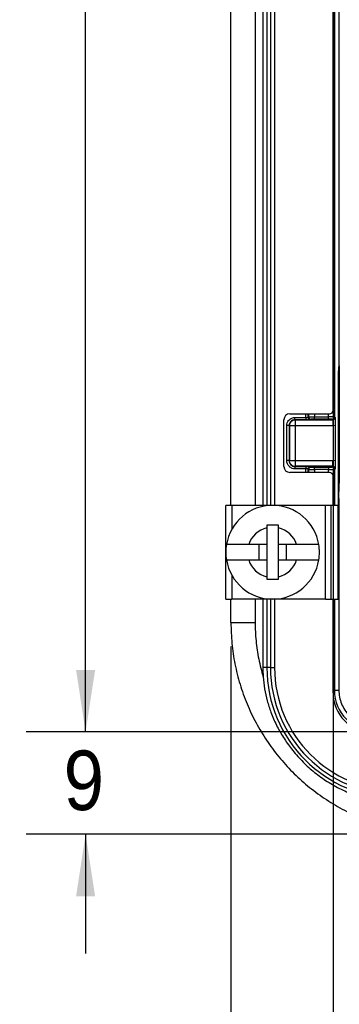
# Model space of a CAD drawing. Extents: x 3 to 428, y 3 to 275.
# Tile 28 of 41: x 273 to 290, y 99 to 152. Entities that reach past the tile are written whole.
import ezdxf

# ---------------------------------------------------------------- set-up
doc = ezdxf.new("R2010")
doc.units = 0
doc.linetypes.add('SLD-SOLID', pattern=[0])
doc.layers.get('0').update_dxf_attribs({"linetype": 'CONTINUOUS'})
doc.layers.add('DIMENSION', color=7, linetype='SLD-SOLID')
doc.styles.add('SLDTEXTSTYLE1', font='Gothic.ttf', dxfattribs={"width": 0.913})
doc.dimstyles.new('SLDDIMSTYLE0', dxfattribs={"dimtxt": 3.175, "dimasz": 3.302, "dimexe": 0, "dimexo": 0.0625, "dimgap": 0.79375, "dimtad": 0, "dimtih": 1, "dimtoh": 1, "dimdec": 0, "dimlfac": 1.6, "dimrnd": 1e-09, "dimzin": 12, "dimdsep": 46, "dimtxsty": 'SLDTEXTSTYLE1', "dimsah": 1, "dimcen": 0.09, "dimadec": 0, "dimazin": 0, "dimtfac": 1, "dimtdec": 0, "dimtofl": 0, "dimtmove": 0, "dimatfit": 3, "dimfxl": 1, "dimtolj": 1, "dimtzin": 12, "dimarcsym": 0})
doc.dimstyles.new('SLDDIMSTYLE1', dxfattribs={"dimtxt": 3.175, "dimasz": 3.302, "dimexe": 0, "dimexo": 0.0625, "dimgap": 0.79375, "dimtad": 0, "dimtih": 1, "dimtoh": 1, "dimdec": 0, "dimlfac": 1.6, "dimrnd": 1e-09, "dimzin": 12, "dimdsep": 46, "dimtxsty": 'SLDTEXTSTYLE1', "dimsah": 1, "dimcen": 0.09, "dimadec": 0, "dimazin": 0, "dimtfac": 1, "dimtdec": 0, "dimtmove": 0, "dimatfit": 3, "dimfxl": 1, "dimtolj": 1, "dimtzin": 12, "dimarcsym": 0})
doc.dimstyles.new('SLDDIMSTYLE3', dxfattribs={"dimtxt": 3.175, "dimasz": 3.302, "dimexe": 0, "dimexo": 0.0625, "dimgap": 0.79375, "dimtad": 0, "dimtih": 1, "dimtoh": 1, "dimdec": 0, "dimlfac": 1.6, "dimrnd": 1e-09, "dimzin": 12, "dimdsep": 46, "dimtxsty": 'SLDTEXTSTYLE1', "dimsah": 1, "dimcen": 0.09, "dimadec": 0, "dimazin": 0, "dimtfac": 1, "dimtdec": 3, "dimtmove": 0, "dimatfit": 3, "dimfxl": 1, "dimtolj": 1, "dimtzin": 12, "dimarcsym": 0})
doc.dimstyles.new('SLDDIMSTYLE4', dxfattribs={"dimtxt": 3.175, "dimasz": 3.302, "dimexe": 0, "dimexo": 0.0625, "dimgap": 0.79375, "dimtad": 0, "dimtih": 1, "dimtoh": 1, "dimdec": 0, "dimlfac": 1.6, "dimrnd": 1e-09, "dimzin": 12, "dimdsep": 46, "dimtxsty": 'SLDTEXTSTYLE1', "dimsah": 1, "dimcen": 0.09, "dimadec": 0, "dimazin": 0, "dimtfac": 1, "dimtdec": 3, "dimtofl": 0, "dimtmove": 0, "dimatfit": 3, "dimfxl": 1, "dimtolj": 1, "dimtzin": 12, "dimarcsym": 0})

# ---------------------------------------------------------------- blocks, each defined once
blk = doc.blocks.new('_D_5')
at = {"layer": 'DIMENSION'}
for p, q in [((289.474, 177.382), (289.474, 92.267)), ((406.275, 177.382), (406.275, 92.267)), ((289.474, 95.442), (341.524, 95.442)), ((406.275, 95.442), (348.562, 95.442))]:
    blk.add_line(p, q, dxfattribs=at)
for points in [[(289.474, 95.442), (292.776, 94.934), (292.776, 95.95)], [(406.275, 95.442), (402.973, 95.95), (402.973, 94.934)]]:
    blk.add_solid(points, dxfattribs=at)
at = {"layer": 'DIMENSION', "insert": (341.524, 96.977), "char_height": 3.175, "attachment_point": 1, "style": 'SLDTEXTSTYLE1'}
blk.add_mtext('187', dxfattribs=at)
blk = doc.blocks.new('_D_6')
at = {"layer": 'DIMENSION'}
for p, q in [((289.474, 177.382), (289.474, 92.267)), ((284.018, 118.175), (284.018, 92.267)), ((284.018, 95.442), (277.437, 95.442)), ((289.474, 95.442), (295.824, 95.442))]:
    blk.add_line(p, q, dxfattribs=at)
for points in [[(284.018, 95.442), (280.716, 95.95), (280.716, 94.934)], [(289.474, 95.442), (292.776, 94.934), (292.776, 95.95)]]:
    blk.add_solid(points, dxfattribs=at)
at = {"layer": 'DIMENSION', "insert": (275.091, 96.977), "char_height": 3.175, "attachment_point": 1, "style": 'SLDTEXTSTYLE1'}
blk.add_mtext('9', dxfattribs=at)
blk = doc.blocks.new('_D_8')
at = {"layer": 'DIMENSION'}
for p, q in [((290.292, 192.308), (273.089, 192.308)), ((276.264, 192.308), (276.264, 157.857)), ((276.264, 113.608), (276.264, 152.817)), ((290.292, 113.608), (273.089, 113.608))]:
    blk.add_line(p, q, dxfattribs=at)
for points in [[(276.264, 192.308), (275.756, 189.006), (276.772, 189.006)], [(276.264, 113.608), (276.772, 116.91), (275.756, 116.91)]]:
    blk.add_solid(points, dxfattribs=at)
at = {"layer": 'DIMENSION', "insert": (272.745, 156.872), "char_height": 3.175, "attachment_point": 1, "style": 'SLDTEXTSTYLE1'}
blk.add_mtext('126', dxfattribs=at)
blk = doc.blocks.new('_D_9')
at = {"layer": 'DIMENSION'}
for p, q in [((276.264, 113.608), (276.264, 119.958)), ((290.292, 113.608), (273.089, 113.608)), ((294.042, 108.152), (273.089, 108.152)), ((276.264, 108.152), (276.264, 101.802))]:
    blk.add_line(p, q, dxfattribs=at)
for points in [[(276.264, 113.608), (276.772, 116.91), (275.756, 116.91)], [(276.264, 108.152), (275.756, 104.85), (276.772, 104.85)]]:
    blk.add_solid(points, dxfattribs=at)
at = {"layer": 'DIMENSION', "insert": (275.091, 112.617), "char_height": 3.175, "attachment_point": 1, "style": 'SLDTEXTSTYLE1'}
blk.add_mtext('9', dxfattribs=at)

msp = doc.modelspace()

# ---------------------------------------------------------------- linework, layer by layer
at = {"color": 7, "linetype": 'SLD-SOLID'}
for p, q in [((289.782, 190.064), (289.782, 133.167)), ((285.724, 188.871), (285.724, 125.695)), ((286.349, 188.871), (286.349, 125.695)), ((284.018, 125.695), (284.018, 186.47)), ((289.548, 175.502), (289.548, 130.413)), ((289.474, 130.764), (289.474, 175.152)), ((289.782, 133.167), (289.789, 133.158)), ((289.769, 125.695), (289.769, 132.485)), ((289.805, 132.533), (289.805, 127.663)), ((286.849, 127.764), (286.849, 130.264)), ((287.162, 130.577), (289.287, 130.577)), ((287.441, 130.385), (288.02, 130.385)), ((287.441, 130.26), (287.452, 130.248)), ((288.02, 130.26), (287.441, 130.26)), ((289.453, 130.248), (287.452, 130.248)), ((288.02, 130.385), (288.02, 130.26)), ((288.145, 130.393), (288.176, 130.414)), ((288.301, 130.289), (288.27, 130.268)), ((288.488, 130.295), (288.488, 130.42)), ((288.488, 130.42), (289.236, 130.42)), ((289.236, 130.295), (288.488, 130.295)), ((289.453, 130.248), (289.423, 130.288)), ((289.548, 130.413), (289.578, 130.374)), ((287.004, 128.081), (287.004, 129.948)), ((287.14, 129.936), (287.129, 129.948)), ((287.129, 129.948), (287.129, 128.081)), ((287.14, 129.936), (287.14, 128.092)), ((287.452, 129.936), (287.452, 128.092)), ((289.453, 129.936), (287.452, 129.936)), ((289.586, 129.957), (289.453, 129.936)), ((289.586, 129.957), (289.586, 128.071)), ((287.14, 128.092), (287.129, 128.081)), ((287.452, 127.78), (287.441, 127.768)), ((287.441, 127.768), (288.02, 127.768)), ((288.02, 127.643), (287.441, 127.643)), ((287.452, 128.092), (289.453, 128.092)), ((289.453, 127.78), (287.452, 127.78)), ((288.02, 127.768), (288.02, 127.643)), ((288.145, 127.635), (288.176, 127.615)), ((288.27, 127.76), (288.301, 127.74)), ((288.488, 127.733), (289.236, 127.733)), ((288.488, 127.608), (288.488, 127.733)), ((289.236, 127.733), (289.236, 127.608)), ((289.423, 127.74), (289.453, 127.78)), ((289.586, 128.071), (289.453, 128.092)), ((289.453, 127.78), (289.453, 128.092)), ((289.578, 127.655), (289.548, 127.615)), ((289.287, 127.452), (287.162, 127.452)), ((289.236, 127.608), (288.488, 127.608)), ((289.474, 125.695), (289.474, 127.264)), ((289.801, 127.293), (289.785, 126.436)), ((289.782, 126.065), (289.782, 115.848)), ((283.749, 120.695), (283.749, 125.695)), ((284.062, 125.695), (283.749, 125.695)), ((289.062, 125.695), (284.062, 125.695)), ((289.062, 120.695), (289.062, 125.695)), ((289.374, 125.695), (289.062, 125.695)), ((289.374, 120.695), (289.374, 125.695)), ((289.749, 125.695), (289.374, 125.695)), ((289.749, 120.695), (289.749, 125.695)), ((289.782, 125.695), (289.749, 125.695)), ((285.937, 124.633), (285.937, 124.502)), ((285.937, 124.502), (285.937, 123.608)), ((286.562, 124.502), (286.562, 124.633)), ((286.562, 123.608), (286.562, 124.502)), ((285.937, 123.608), (284.971, 123.608)), ((285.537, 122.783), (285.537, 123.608)), ((285.937, 123.608), (285.937, 122.783)), ((287.528, 123.608), (286.562, 123.608)), ((286.562, 122.783), (286.562, 123.608)), ((286.962, 123.608), (286.962, 122.783)), ((284.971, 122.783), (285.937, 122.783)), ((285.937, 122.783), (285.937, 121.888)), ((286.562, 121.888), (286.562, 122.783)), ((286.562, 122.783), (287.528, 122.783)), ((285.937, 121.888), (285.937, 121.758)), ((286.562, 121.758), (286.562, 121.888)), ((283.749, 120.695), (284.062, 120.695)), ((284.018, 119.445), (284.018, 120.695)), ((289.062, 120.695), (284.062, 120.695)), ((285.724, 120.695), (285.724, 117.045)), ((286.349, 120.695), (286.349, 117.045)), ((289.062, 120.695), (289.374, 120.695)), ((289.374, 120.695), (289.749, 120.695)), ((289.474, 115.695), (289.474, 120.695)), ((289.782, 120.695), (289.749, 120.695)), ((284.018, 119.445), (285.312, 119.445)), ((285.941, 117.045), (285.724, 117.045)), ((286.132, 117.045), (285.941, 117.045)), ((286.132, 117.045), (286.349, 117.045)), ((289.782, 115.848), (289.821, 115.848))]:
    msp.add_line(p, q, dxfattribs=at)
at = {"color": 8, "linetype": 'SLD-SOLID'}
for p, q in [((285.941, 188.871), (285.941, 125.695)), ((286.132, 188.871), (286.132, 125.695)), ((285.312, 186.47), (285.312, 125.695)), ((289.805, 132.485), (289.769, 132.485)), ((288.02, 130.385), (288.02, 130.577)), ((288.145, 130.393), (288.145, 130.577)), ((288.176, 130.414), (288.176, 130.577)), ((288.488, 130.577), (288.488, 130.42)), ((289.236, 130.42), (289.236, 130.577)), ((288.02, 127.452), (288.02, 127.643)), ((288.145, 127.452), (288.145, 127.635)), ((288.176, 127.452), (288.176, 127.615)), ((289.548, 127.615), (289.548, 125.695)), ((288.488, 127.608), (288.488, 127.452)), ((289.236, 127.452), (289.236, 127.608)), ((284.062, 125.695), (284.062, 124.406)), ((284.062, 121.985), (284.062, 120.695)), ((285.312, 120.695), (285.312, 119.445)), ((285.941, 120.695), (285.941, 117.045)), ((286.132, 120.695), (286.132, 117.045)), ((289.548, 120.695), (289.548, 115.82)), ((289.474, 115.82), (289.548, 115.82)), ((289.784, 115.82), (289.548, 115.82))]:
    msp.add_line(p, q, dxfattribs=at)
at = {"color": 7, "linetype": 'SLD-SOLID'}
for centre, radius, start, end in [((287.162, 130.264), 0.313, 90, 180), ((288.301, 130.414), 0.125, 180.0987, 269.8585), ((289.423, 130.414), 0.125, 270.0522, 359.9307), ((287.453, 129.936), 0.313, 134.9935, 179.9236), ((287.162, 127.764), 0.312, 180, 270), ((287.453, 128.092), 0.313, 224.9946, 269.9211), ((288.27, 127.635), 0.125, 90.1445, 179.9014), ((286.249, 123.195), 2.5, 9.4972, 170.5028), ((286.249, 123.195), 1.344, 103.4477, 162.1229), ((286.249, 123.195), 1.344, 17.8771, 76.5523), ((286.249, 123.195), 2.5, 170.5028, 189.4972), ((286.249, 123.195), 2.5, 350.5028, 9.4972), ((286.249, 123.195), 2.5, 189.4972, 350.5028), ((286.249, 123.195), 1.344, 197.8771, 256.5523), ((286.249, 123.195), 1.344, 283.4477, 342.1229), ((292.912, 117.045), 7.187, 180, 183.9659), ((292.912, 117.045), 6.971, 180, 270), ((292.912, 117.045), 6.779, 180, 270), ((292.912, 117.045), 6.563, 180, 270), ((291.562, 115.695), 2.088, 180, 270), ((291.687, 115.82), 2.139, 180, 270)]:
    msp.add_arc(centre, radius, start, end, dxfattribs=at)
for centre, major_axis, start_param, end_param in [((289.287, 130.764), (-0.188, 0), 1.570796, 3.141593), ((289.287, 127.264), (0.188, 0), 0, 1.570796)]:
    msp.add_ellipse(centre, major_axis=major_axis, ratio=0.999657, start_param=start_param, end_param=end_param, dxfattribs=at)
for points, knots in [([(289.769, 132.485), (289.769, 132.53), (289.77, 132.617), (289.771, 132.771), (289.774, 132.926), (289.778, 133.045), (289.782, 133.099), (289.784, 133.106), (289.785, 133.11)], [0, 0, 0, 0, 0.140173, 0.270762, 0.499975, 0.729205, 0.85962, 1, 1, 1, 1]), ([(289.789, 133.158), (289.79, 133.154), (289.792, 133.147), (289.796, 133.093), (289.8, 132.975), (289.803, 132.819), (289.804, 132.665), (289.804, 132.578), (289.805, 132.533)], [0, 0, 0, 0, 0.140185, 0.270786, 0.500015, 0.729228, 0.859629, 1, 1, 1, 1]), ([(287.004, 129.948), (287.009, 129.999), (287.017, 130.079), (287.066, 130.179), (287.121, 130.251), (287.192, 130.311), (287.297, 130.369), (287.385, 130.379), (287.441, 130.385)], [0, 0, 0, 0, 0.222655, 0.351097, 0.480906, 0.617489, 0.756213, 1, 1, 1, 1]), ([(287.441, 130.26), (287.419, 130.259), (287.375, 130.256), (287.294, 130.229), (287.211, 130.169), (287.142, 130.067), (287.133, 129.988), (287.129, 129.948)], [0, 0, 0, 0, 0.135517, 0.267443, 0.519385, 0.753435, 1, 1, 1, 1]), ([(287.452, 130.248), (287.432, 130.247), (287.391, 130.245), (287.332, 130.226), (287.278, 130.198), (287.247, 130.17), (287.232, 130.157)], [0, 0, 0, 0, 0.249996, 0.499986, 0.749993, 1, 1, 1, 1]), ([(287.441, 130.26), (287.441, 130.262), (287.441, 130.267), (287.441, 130.296), (287.441, 130.337), (287.441, 130.369), (287.441, 130.385)], [0, 0, 0, 0, 0.249999, 0.499994, 0.749996, 1, 1, 1, 1]), ([(287.452, 130.248), (287.452, 130.243), (287.452, 130.231), (287.452, 130.158), (287.452, 130.056), (287.452, 129.976), (287.452, 129.936)], [0, 0, 0, 0, 0.25, 0.499998, 0.749999, 1, 1, 1, 1]), ([(288.02, 130.385), (288.033, 130.385), (288.061, 130.385), (288.093, 130.387), (288.116, 130.388), (288.131, 130.389), (288.142, 130.391), (288.144, 130.392), (288.145, 130.393)], [0, 0, 0, 0, 0.202546, 0.43623, 0.565343, 0.702353, 0.847233, 1, 1, 1, 1]), ([(288.135, 130.261), (288.117, 130.261), (288.081, 130.26), (288.041, 130.26), (288.02, 130.26)], [0, 0, 0, 0, 0.491815, 1, 1, 1, 1]), ([(288.145, 130.393), (288.147, 130.377), (288.151, 130.344), (288.18, 130.303), (288.221, 130.274), (288.254, 130.27), (288.27, 130.268)], [0, 0, 0, 0, 0.249998, 0.499999, 0.750004, 1, 1, 1, 1]), ([(288.176, 130.414), (288.179, 130.414), (288.184, 130.415), (288.212, 130.416), (288.249, 130.417), (288.306, 130.418), (288.387, 130.419), (288.456, 130.42), (288.488, 130.42)], [0, 0, 0, 0, 0.152464, 0.297146, 0.434037, 0.563135, 0.797014, 1, 1, 1, 1]), ([(288.488, 130.295), (288.468, 130.295), (288.429, 130.295), (288.382, 130.294), (288.348, 130.293), (288.324, 130.292), (288.306, 130.29), (288.303, 130.289), (288.301, 130.289)], [0, 0, 0, 0, 0.207754, 0.41493, 0.548529, 0.68497, 0.839926, 1, 1, 1, 1]), ([(289.548, 130.413), (289.546, 130.414), (289.541, 130.415), (289.515, 130.416), (289.477, 130.417), (289.42, 130.418), (289.338, 130.419), (289.268, 130.42), (289.236, 130.42)], [0, 0, 0, 0, 0.153701, 0.299268, 0.436689, 0.565973, 0.799128, 1, 1, 1, 1]), ([(289.236, 130.295), (289.236, 130.297), (289.236, 130.302), (289.236, 130.331), (289.236, 130.372), (289.236, 130.404), (289.236, 130.42)], [0, 0, 0, 0, 0.249998, 0.500002, 0.749995, 1, 1, 1, 1]), ([(289.423, 130.288), (289.421, 130.289), (289.416, 130.291), (289.39, 130.292), (289.359, 130.293), (289.324, 130.294), (289.283, 130.295), (289.252, 130.295), (289.236, 130.295)], [0, 0, 0, 0, 0.204402, 0.408229, 0.541573, 0.677743, 0.836212, 1, 1, 1, 1]), ([(289.578, 130.374), (289.578, 130.365), (289.577, 130.348), (289.566, 130.316), (289.543, 130.282), (289.501, 130.254), (289.469, 130.25), (289.453, 130.248)], [0, 0, 0, 0, 0.130627, 0.259595, 0.511669, 0.75822, 1, 1, 1, 1]), ([(289.453, 130.248), (289.453, 130.243), (289.453, 130.231), (289.453, 130.158), (289.453, 130.056), (289.453, 129.976), (289.453, 129.936)], [0, 0, 0, 0, 0.25, 0.499998, 0.749999, 1, 1, 1, 1]), ([(289.578, 130.374), (289.579, 130.353), (289.58, 130.317), (289.582, 130.256), (289.584, 130.179), (289.586, 130.08), (289.586, 129.997), (289.586, 129.957)], [0, 0, 0, 0, 0.205827, 0.37296, 0.543446, 0.777798, 1, 1, 1, 1]), ([(287.129, 129.948), (287.126, 129.948), (287.122, 129.948), (287.093, 129.948), (287.052, 129.948), (287.02, 129.948), (287.004, 129.948)], [0, 0, 0, 0, 0.250002, 0.500004, 0.749996, 1, 1, 1, 1]), ([(287.452, 129.936), (287.412, 129.936), (287.332, 129.936), (287.231, 129.936), (287.158, 129.936), (287.146, 129.936), (287.14, 129.936)], [0, 0, 0, 0, 0.249998, 0.499998, 0.749998, 1, 1, 1, 1]), ([(287.129, 128.081), (287.126, 128.081), (287.122, 128.081), (287.093, 128.081), (287.052, 128.081), (287.02, 128.081), (287.004, 128.081)], [0, 0, 0, 0, 0.250002, 0.500004, 0.749996, 1, 1, 1, 1]), ([(287.441, 127.643), (287.39, 127.648), (287.309, 127.656), (287.21, 127.706), (287.138, 127.761), (287.078, 127.832), (287.02, 127.937), (287.01, 128.025), (287.004, 128.081)], [0, 0, 0, 0, 0.222658, 0.351099, 0.480906, 0.61749, 0.756213, 1, 1, 1, 1]), ([(287.129, 128.081), (287.129, 128.081), (287.129, 128.04), (287.145, 127.958), (287.214, 127.855), (287.318, 127.782), (287.4, 127.773), (287.441, 127.768)], [0, 0, 0, 0, 0.000043, 0.250055, 0.500009, 0.749948, 1, 1, 1, 1]), ([(287.14, 128.092), (287.146, 128.092), (287.158, 128.092), (287.231, 128.092), (287.332, 128.092), (287.412, 128.092), (287.452, 128.092)], [0, 0, 0, 0, 0.250002, 0.500002, 0.750002, 1, 1, 1, 1]), ([(287.232, 127.871), (287.218, 127.887), (287.191, 127.917), (287.162, 127.972), (287.144, 128.031), (287.141, 128.072), (287.14, 128.092)], [0, 0, 0, 0, 0.249999, 0.500001, 0.749998, 1, 1, 1, 1]), ([(287.441, 127.768), (287.441, 127.766), (287.441, 127.761), (287.441, 127.732), (287.441, 127.691), (287.441, 127.659), (287.441, 127.643)], [0, 0, 0, 0, 0.250002, 0.5, 0.750005, 1, 1, 1, 1]), ([(287.452, 128.092), (287.452, 128.052), (287.452, 127.972), (287.452, 127.87), (287.452, 127.797), (287.452, 127.786), (287.452, 127.78)], [0, 0, 0, 0, 0.250001, 0.499999, 0.75, 1, 1, 1, 1]), ([(288.02, 127.768), (288.048, 127.768), (288.084, 127.768), (288.115, 127.768), (288.123, 127.767)], [0, 0, 0, 0, 0.746299, 1, 1, 1, 1]), ([(288.145, 127.635), (288.144, 127.636), (288.142, 127.637), (288.131, 127.639), (288.116, 127.64), (288.093, 127.642), (288.061, 127.643), (288.033, 127.643), (288.02, 127.643)], [0, 0, 0, 0, 0.152526, 0.297238, 0.434139, 0.563218, 0.797046, 1, 1, 1, 1]), ([(288.176, 127.615), (288.178, 127.631), (288.182, 127.664), (288.211, 127.705), (288.252, 127.734), (288.284, 127.738), (288.301, 127.74)], [0, 0, 0, 0, 0.249992, 0.500001, 0.749986, 1, 1, 1, 1]), ([(288.176, 127.615), (288.179, 127.614), (288.184, 127.613), (288.212, 127.612), (288.249, 127.611), (288.306, 127.61), (288.387, 127.609), (288.456, 127.609), (288.488, 127.608)], [0, 0, 0, 0, 0.152451, 0.297122, 0.434006, 0.563107, 0.796983, 1, 1, 1, 1]), ([(288.301, 127.74), (288.304, 127.739), (288.309, 127.738), (288.337, 127.736), (288.368, 127.735), (288.402, 127.734), (288.443, 127.734), (288.473, 127.733), (288.488, 127.733)], [0, 0, 0, 0, 0.206666, 0.412699, 0.546137, 0.682379, 0.838604, 1, 1, 1, 1]), ([(289.236, 127.733), (289.256, 127.733), (289.295, 127.734), (289.343, 127.734), (289.377, 127.736), (289.401, 127.737), (289.419, 127.738), (289.422, 127.739), (289.423, 127.74)], [0, 0, 0, 0, 0.205618, 0.410702, 0.544021, 0.68018, 0.837452, 1, 1, 1, 1]), ([(289.236, 127.608), (289.268, 127.609), (289.338, 127.609), (289.42, 127.61), (289.478, 127.611), (289.515, 127.612), (289.541, 127.613), (289.546, 127.614), (289.548, 127.615)], [0, 0, 0, 0, 0.200749, 0.43387, 0.56316, 0.700615, 0.846231, 1, 1, 1, 1]), ([(289.548, 127.615), (289.546, 127.631), (289.543, 127.664), (289.514, 127.705), (289.472, 127.734), (289.44, 127.738), (289.423, 127.74)], [0, 0, 0, 0, 0.250005, 0.500005, 0.75, 1, 1, 1, 1]), ([(289.453, 127.78), (289.469, 127.778), (289.501, 127.775), (289.543, 127.747), (289.566, 127.712), (289.577, 127.68), (289.578, 127.663), (289.578, 127.655)], [0, 0, 0, 0, 0.242058, 0.488712, 0.740679, 0.869537, 1, 1, 1, 1]), ([(289.586, 128.071), (289.586, 128.031), (289.586, 127.949), (289.584, 127.835), (289.581, 127.735), (289.579, 127.682), (289.578, 127.655)], [0, 0, 0, 0, 0.221968, 0.456589, 0.715937, 1, 1, 1, 1]), ([(289.805, 127.663), (289.804, 127.597), (289.804, 127.463), (289.802, 127.349), (289.801, 127.293)], [0, 0, 0, 0, 0.499982, 1, 1, 1, 1]), ([(289.782, 126.065), (289.782, 126.13), (289.782, 126.264), (289.784, 126.378), (289.785, 126.436)], [0, 0, 0, 0, 0.491306, 1, 1, 1, 1]), ([(284.971, 123.608), (284.809, 123.608), (284.519, 123.608), (284.124, 123.608), (283.897, 123.608), (283.784, 123.608)], [0, 0, 0, 0, 0.384735, 0.691233, 1, 1, 1, 1]), ([(288.715, 123.608), (288.568, 123.608), (288.273, 123.608), (287.868, 123.608), (287.614, 123.608), (287.528, 123.608)], [0, 0, 0, 0, 0.39646, 0.797876, 1, 1, 1, 1]), ([(283.784, 122.783), (283.931, 122.783), (284.226, 122.783), (284.631, 122.783), (284.885, 122.783), (284.971, 122.783)], [0, 0, 0, 0, 0.39646, 0.797876, 1, 1, 1, 1]), ([(287.528, 122.783), (287.69, 122.783), (287.98, 122.783), (288.375, 122.783), (288.602, 122.783), (288.715, 122.783)], [0, 0, 0, 0, 0.384735, 0.691233, 1, 1, 1, 1]), ([(284.018, 119.445), (284.029, 119.074), (284.05, 118.333), (284.221, 117.231), (284.491, 116.15), (284.867, 115.102), (285.342, 114.102), (285.91, 113.159), (286.561, 112.279), (287.293, 111.467), (288.108, 110.725), (288.996, 110.062), (289.952, 109.484), (290.959, 109.004), (292.01, 108.626), (293.093, 108.355), (294.197, 108.184), (294.94, 108.162), (295.312, 108.152)], [0, 0, 0, 0, 0.062723, 0.125447, 0.188167, 0.250879, 0.313594, 0.375198, 0.436803, 0.498402, 0.559999, 0.622861, 0.685721, 0.748573, 0.811422, 0.874279, 0.93714, 1, 1, 1, 1]), ([(285.312, 119.445), (285.322, 119.119), (285.341, 118.465), (285.486, 117.493), (285.656, 116.863), (285.741, 116.548)], [0, 0, 0, 0, 0.333425, 0.667273, 1, 1, 1, 1]), ([(285.741, 116.548), (285.763, 116.334), (285.806, 115.905), (285.95, 115.273), (286.158, 114.624), (286.445, 113.966), (286.813, 113.311), (287.261, 112.674), (287.79, 112.068), (288.401, 111.505), (289.075, 111.008), (289.808, 110.587), (290.589, 110.25), (291.296, 110.041), (291.908, 109.922), (292.246, 109.891), (292.415, 109.875)], [0, 0, 0, 0, 0.06301, 0.126185, 0.189228, 0.262464, 0.3359, 0.409153, 0.49001, 0.571112, 0.651966, 0.734793, 0.81789, 0.900673, 0.950339, 1, 1, 1, 1]), ([(289.782, 115.848), (289.789, 115.722), (289.803, 115.47), (289.918, 115.107), (290.095, 114.772), (290.336, 114.478), (290.63, 114.237), (290.965, 114.059), (291.328, 113.945), (291.58, 113.931), (291.706, 113.924)], [0, 0, 0, 0, 0.125, 0.25, 0.374999, 0.499999, 0.625, 0.749999, 0.875, 1, 1, 1, 1])]:
    msp.add_open_spline(points, degree=3, knots=knots, dxfattribs=at)
at = {"color": 8, "linetype": 'SLD-SOLID'}
for points, knots in [([(288.27, 130.268), (288.266, 130.267), (288.259, 130.265), (288.222, 130.263), (288.179, 130.262), (288.15, 130.261), (288.135, 130.261)], [0, 0, 0, 0, 0.304673, 0.608347, 0.802126, 1, 1, 1, 1]), ([(288.123, 127.767), (288.139, 127.767), (288.17, 127.767), (288.208, 127.765), (288.239, 127.764), (288.263, 127.762), (288.268, 127.761), (288.27, 127.76)], [0, 0, 0, 0, 0.19156, 0.376482, 0.565362, 0.779105, 1, 1, 1, 1])]:
    msp.add_open_spline(points, degree=3, knots=knots, dxfattribs=at)
at = {"color": 7, "linetype": 'SLD-SOLID'}
for points in [[(286.562, 124.633), (286.458, 124.633), (286.249, 124.633), (286.041, 124.633), (285.937, 124.633)], [(285.937, 121.758), (286.041, 121.758), (286.249, 121.758), (286.458, 121.758), (286.562, 121.758)]]:
    msp.add_open_spline(points, degree=3, dxfattribs=at)

# ---------------------------------------------------------------- dimensions: what is measured, and where the dimension line sits
at = {"layer": 'DIMENSION'}
for base, p1, p2, dimstyle, picture, middle in [((276.264, 113.608), (291.562, 192.308), (291.562, 113.608), 'SLDDIMSTYLE4', '_D_8', (276.264, 155.337)), ((276.264, 108.152), (291.562, 113.608), (295.312, 108.152), 'SLDDIMSTYLE1', '_D_9', (276.264, 111.081))]:
    dim = msp.add_linear_dim(base=base, p1=p1, p2=p2, angle=90, dimstyle=dimstyle, dxfattribs=at)
    dim.commit()
    dim.dimension.update_dxf_attribs({"geometry": picture, "text_midpoint": middle, "dimtype": 160})
for base, p2, dimstyle, picture, middle in [((284.018, 95.442), (284.018, 119.445), 'SLDDIMSTYLE3', '_D_6', (276.264, 95.442)), ((406.275, 95.442), (406.275, 178.652), 'SLDDIMSTYLE0', '_D_5', (345.043, 95.442))]:
    dim = msp.add_linear_dim(base=base, p1=(289.474, 178.652), p2=p2, dimstyle=dimstyle, dxfattribs=at)
    dim.commit()
    dim.dimension.update_dxf_attribs({"geometry": picture, "text_midpoint": middle, "dimtype": 160})

doc.saveas('drawing.dxf')
